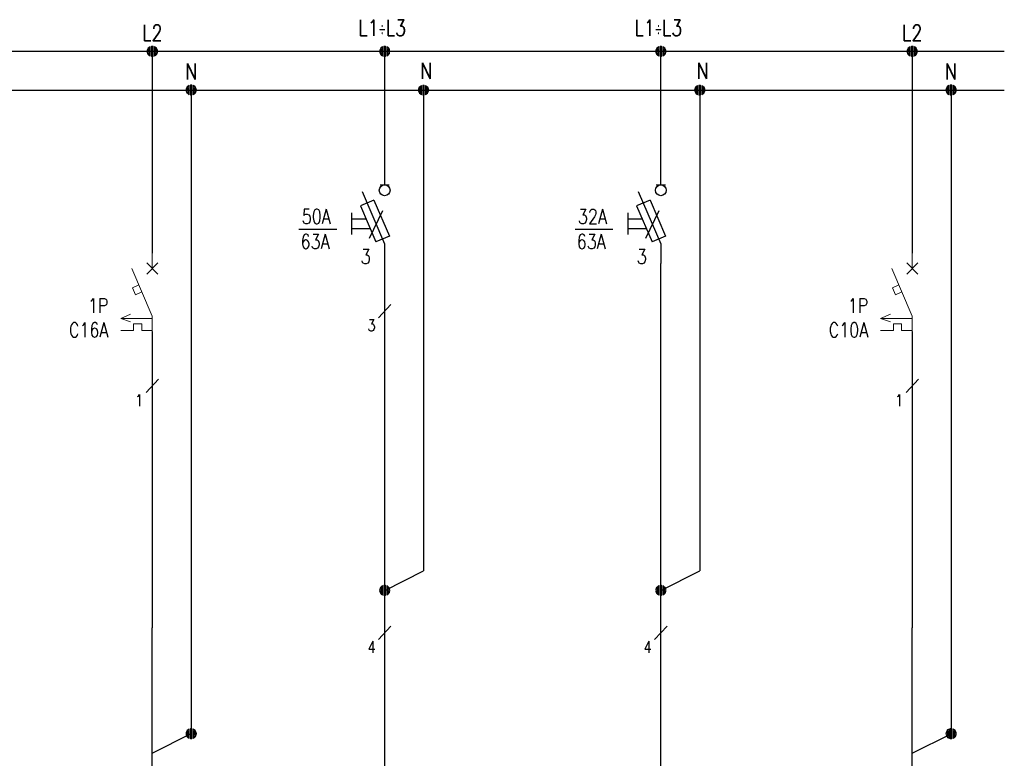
# Model space of a CAD drawing. Header units: millimetres. Extents: x 2505 to 3495, y 1397 to 1684.
# Tile 43 of 59: x 3231 to 3301, y 1465 to 1518. Entities that reach past the tile are written whole.
import ezdxf
from ezdxf.enums import TextEntityAlignment as Align

# ---------------------------------------------------------------- set-up
doc = ezdxf.new("R2010")
doc.units = ezdxf.units.MM
for name, color, linetype in [('E_Opis', 7, 'Continuous'), ('EB_gniazda', 1, 'Continuous'), ('OPIS', 7, 'Continuous')]:
    doc.layers.add(name, color=color, linetype=linetype)
for name, color, linetype, lineweight in [('EB_PRZEWODY', 3, 'Continuous', 20), ('EB_SYMBOL', 3, 'Continuous', 20), ('PRZEWODY', 3, 'Continuous', 20), ('SYMBOL', 3, 'Continuous', 20), ('SZYNY', 1, 'Continuous', 40)]:
    doc.layers.add(name, color=color, linetype=linetype, lineweight=lineweight)
doc.styles.add('SIMPLEX', font='simplex.shx', dxfattribs={"width": 0.8})

# ---------------------------------------------------------------- blocks, each defined once
blk = doc.blocks.new('S-ZAB')
for p, q in [((-0.000008, -2.000032), (-0.000008, -0.000031)), ((-2.605718, -2.000032), (-0.000008, -8.080032)), ((-0.707114, -2.707138), (0.707099, -1.292925)), ((0.707099, -2.707138), (-0.707114, -1.292925)), ((-1.707928, -4.094892), (-2.531218, -4.447722)), ((-2.531218, -4.447722), (-2.150078, -5.337052)), ((-1.326788, -4.984212), (-2.150078, -5.337052)), ((-4.022616, -8.370921), (-2.759798, -7.798842)), ((-0.000008, -8.370921), (-4.022616, -8.370921)), ((-2.759798, -8.79886), (-4.022616, -8.370921)), ((-0.000008, -8.080032), (-0.000008, -10.080032)), ((-2.403294, -9.874011), (-4.022616, -9.874011)), ((-2.403294, -9.060289), (-2.403294, -9.874011)), ((-1.349945, -9.060289), (-2.403294, -9.060289)), ((-1.349945, -9.060289), (-1.349945, -9.874011)), ((-0.000008, -9.874011), (-1.349945, -9.874011))]:
    blk.add_line(p, q)
for p in [(-0.000008, -0.000031), (-0.000008, -10.080032)]:
    blk.add_point(p)
blk = doc.blocks.new('*U282')
for p, q in [((-0.64, 0.17), (-0.66, 0.02)), ((-0.64, 0.17), (-0.66, 0.02)), ((-0.64, 0), (-0.66, -0.03)), ((-0.6, 0.28), (-0.64, 0.17)), ((-0.6, 0.28), (-0.64, 0.17)), ((-0.6, 0.14), (-0.64, 0.09)), ((-0.6, 0), (-0.64, 0)), ((-0.51, 0.43), (-0.6, 0.28)), ((-0.51, 0.43), (-0.6, 0.28)), ((-0.51, 0.29), (-0.6, 0.19)), ((-0.51, 0.15), (-0.6, 0.1)), ((-0.51, 0.01), (-0.6, 0)), ((-0.4, 0.52), (-0.51, 0.43)), ((-0.4, 0.52), (-0.51, 0.43)), ((-0.4, 0.41), (-0.51, 0.33)), ((-0.4, 0.29), (-0.51, 0.24)), ((-0.4, 0.17), (-0.51, 0.15)), ((-0.4, 0.06), (-0.51, 0.05)), ((-0.27, 0.61), (-0.4, 0.52)), ((-0.27, 0.61), (-0.4, 0.52)), ((-0.27, 0.5), (-0.4, 0.43)), ((-0.27, 0.38), (-0.4, 0.33)), ((-0.27, 0.27), (-0.4, 0.24)), ((-0.27, 0.16), (-0.4, 0.14)), ((-0.27, 0.05), (-0.4, 0.05)), ((-0.27, 0.61), (-0.27, -0.61)), ((-0.27, 0.61), (-0.27, -0.61)), ((-0.1, 0.66), (0.1, 0.66)), ((-0.1, 0.66), (0.1, 0.66)), ((-0.1, -0.66), (-0.1, 0.66)), ((-0.1, 0.66), (-0.1, -0.66)), ((-0.1, 0.56), (0.1, 0.56)), ((-0.1, 0.46), (0.1, 0.46)), ((-0.1, 0.36), (0.1, 0.36)), ((-0.1, 0.26), (0.1, 0.26)), ((-0.1, 0.15), (0.1, 0.15)), ((-0.1, 0.05), (0.1, 0.05)), ((0.1, -0.66), (0.1, 0.66)), ((0.1, 0.66), (0.1, -0.66)), ((0.27, 0.61), (0.27, -0.61)), ((0.27, 0.61), (0.27, -0.61)), ((0.27, 0.61), (0.4, 0.52)), ((0.27, 0.61), (0.4, 0.52)), ((0.27, 0.5), (0.4, 0.43)), ((0.27, 0.38), (0.4, 0.33)), ((0.27, 0.27), (0.4, 0.24)), ((0.27, 0.16), (0.4, 0.14)), ((0.27, 0.05), (0.4, 0.05)), ((0.4, 0.52), (0.51, 0.43)), ((0.4, 0.52), (0.51, 0.43)), ((0.4, 0.41), (0.51, 0.33)), ((0.4, 0.29), (0.51, 0.24)), ((0.4, 0.17), (0.51, 0.15)), ((0.4, 0.06), (0.51, 0.05)), ((0.51, 0.43), (0.6, 0.28)), ((0.51, 0.43), (0.6, 0.28)), ((0.51, 0.29), (0.6, 0.19)), ((0.51, 0.15), (0.6, 0.1)), ((0.51, 0.01), (0.6, 0)), ((0.6, 0.28), (0.64, 0.17)), ((0.6, 0.28), (0.64, 0.17)), ((0.6, 0.14), (0.64, 0.09)), ((0.6, 0), (0.64, 0)), ((0.64, 0.17), (0.66, 0.02)), ((0.64, 0.17), (0.66, 0.02)), ((0.64, 0), (0.66, -0.03)), ((-0.65, -0.08), (-0.64, -0.17)), ((-0.64, -0.17), (-0.65, -0.08)), ((-0.6, -0.14), (-0.64, -0.08)), ((-0.64, -0.17), (-0.6, -0.28)), ((-0.6, -0.28), (-0.64, -0.17)), ((-0.51, -0.13), (-0.6, -0.09)), ((-0.51, -0.27), (-0.6, -0.18)), ((-0.6, -0.28), (-0.51, -0.41)), ((-0.51, -0.41), (-0.6, -0.28)), ((-0.4, -0.06), (-0.51, -0.04)), ((-0.4, -0.17), (-0.51, -0.13)), ((-0.4, -0.29), (-0.51, -0.23)), ((-0.4, -0.41), (-0.51, -0.32)), ((-0.51, -0.41), (-0.4, -0.52)), ((-0.4, -0.52), (-0.51, -0.41)), ((-0.27, -0.06), (-0.4, -0.05)), ((-0.27, -0.17), (-0.4, -0.14)), ((-0.27, -0.28), (-0.4, -0.24)), ((-0.27, -0.39), (-0.4, -0.33)), ((-0.27, -0.5), (-0.4, -0.43)), ((-0.4, -0.52), (-0.27, -0.61)), ((-0.27, -0.61), (-0.4, -0.52)), ((-0.1, -0.05), (0.1, -0.05)), ((-0.1, -0.15), (0.1, -0.15)), ((-0.1, -0.26), (0.1, -0.26)), ((-0.1, -0.36), (0.1, -0.36)), ((-0.1, -0.46), (0.1, -0.46)), ((-0.1, -0.56), (0.1, -0.56)), ((0.1, -0.66), (-0.1, -0.66)), ((-0.1, -0.66), (0.1, -0.66)), ((0.27, -0.06), (0.4, -0.05)), ((0.27, -0.17), (0.4, -0.14)), ((0.27, -0.28), (0.4, -0.24)), ((0.27, -0.39), (0.4, -0.33)), ((0.27, -0.5), (0.4, -0.43)), ((0.4, -0.52), (0.27, -0.61)), ((0.27, -0.61), (0.4, -0.52)), ((0.4, -0.06), (0.51, -0.04)), ((0.4, -0.17), (0.51, -0.13)), ((0.4, -0.29), (0.51, -0.23)), ((0.4, -0.41), (0.51, -0.32)), ((0.51, -0.41), (0.4, -0.52)), ((0.4, -0.52), (0.51, -0.41)), ((0.51, -0.13), (0.6, -0.09)), ((0.51, -0.27), (0.6, -0.18)), ((0.6, -0.28), (0.51, -0.41)), ((0.51, -0.41), (0.6, -0.28)), ((0.6, -0.14), (0.64, -0.08)), ((0.64, -0.17), (0.6, -0.28)), ((0.6, -0.28), (0.64, -0.17)), ((0.65, -0.08), (0.64, -0.17)), ((0.64, -0.17), (0.65, -0.08))]:
    blk.add_line(p, q)
at = {"ltscale": 5}
blk.add_line((0.66, 0.02), (0.66, -0.08), dxfattribs=at)
blk.add_point((0, 0))
blk = doc.blocks.new('*U277')
for p, q in [((-0.64, 0.17), (-0.66, 0.02)), ((-0.64, 0.17), (-0.66, 0.02)), ((-0.64, 0), (-0.66, -0.03)), ((-0.6, 0.28), (-0.64, 0.17)), ((-0.6, 0.28), (-0.64, 0.17)), ((-0.6, 0.14), (-0.64, 0.09)), ((-0.6, 0), (-0.64, 0)), ((-0.51, 0.43), (-0.6, 0.28)), ((-0.51, 0.43), (-0.6, 0.28)), ((-0.51, 0.29), (-0.6, 0.19)), ((-0.51, 0.15), (-0.6, 0.1)), ((-0.51, 0.01), (-0.6, 0)), ((-0.4, 0.52), (-0.51, 0.43)), ((-0.4, 0.52), (-0.51, 0.43)), ((-0.4, 0.41), (-0.51, 0.33)), ((-0.4, 0.29), (-0.51, 0.24)), ((-0.4, 0.17), (-0.51, 0.15)), ((-0.4, 0.06), (-0.51, 0.05)), ((-0.27, 0.61), (-0.4, 0.52)), ((-0.27, 0.61), (-0.4, 0.52)), ((-0.27, 0.5), (-0.4, 0.43)), ((-0.27, 0.38), (-0.4, 0.33)), ((-0.27, 0.27), (-0.4, 0.24)), ((-0.27, 0.16), (-0.4, 0.14)), ((-0.27, 0.05), (-0.4, 0.05)), ((-0.27, 0.61), (-0.27, -0.61)), ((-0.27, 0.61), (-0.27, -0.61)), ((-0.1, 0.66), (0.1, 0.66)), ((-0.1, 0.66), (0.1, 0.66)), ((-0.1, -0.66), (-0.1, 0.66)), ((-0.1, 0.66), (-0.1, -0.66)), ((-0.1, 0.56), (0.1, 0.56)), ((-0.1, 0.46), (0.1, 0.46)), ((-0.1, 0.36), (0.1, 0.36)), ((-0.1, 0.26), (0.1, 0.26)), ((-0.1, 0.15), (0.1, 0.15)), ((-0.1, 0.05), (0.1, 0.05)), ((0.1, -0.66), (0.1, 0.66)), ((0.1, 0.66), (0.1, -0.66)), ((0.27, 0.61), (0.27, -0.61)), ((0.27, 0.61), (0.27, -0.61)), ((0.27, 0.61), (0.4, 0.52)), ((0.27, 0.61), (0.4, 0.52)), ((0.27, 0.5), (0.4, 0.43)), ((0.27, 0.38), (0.4, 0.33)), ((0.27, 0.27), (0.4, 0.24)), ((0.27, 0.16), (0.4, 0.14)), ((0.27, 0.05), (0.4, 0.05)), ((0.4, 0.52), (0.51, 0.43)), ((0.4, 0.52), (0.51, 0.43)), ((0.4, 0.41), (0.51, 0.33)), ((0.4, 0.29), (0.51, 0.24)), ((0.4, 0.17), (0.51, 0.15)), ((0.4, 0.06), (0.51, 0.05)), ((0.51, 0.43), (0.6, 0.28)), ((0.51, 0.43), (0.6, 0.28)), ((0.51, 0.29), (0.6, 0.19)), ((0.51, 0.15), (0.6, 0.1)), ((0.51, 0.01), (0.6, 0)), ((0.6, 0.28), (0.64, 0.17)), ((0.6, 0.28), (0.64, 0.17)), ((0.6, 0.14), (0.64, 0.09)), ((0.6, 0), (0.64, 0)), ((0.64, 0.17), (0.66, 0.02)), ((0.64, 0.17), (0.66, 0.02)), ((0.64, 0), (0.66, -0.03)), ((-0.65, -0.08), (-0.64, -0.17)), ((-0.64, -0.17), (-0.65, -0.08)), ((-0.6, -0.14), (-0.64, -0.08)), ((-0.64, -0.17), (-0.6, -0.28)), ((-0.6, -0.28), (-0.64, -0.17)), ((-0.51, -0.13), (-0.6, -0.09)), ((-0.51, -0.27), (-0.6, -0.18)), ((-0.6, -0.28), (-0.51, -0.41)), ((-0.51, -0.41), (-0.6, -0.28)), ((-0.4, -0.06), (-0.51, -0.04)), ((-0.4, -0.17), (-0.51, -0.13)), ((-0.4, -0.29), (-0.51, -0.23)), ((-0.4, -0.41), (-0.51, -0.32)), ((-0.51, -0.41), (-0.4, -0.52)), ((-0.4, -0.52), (-0.51, -0.41)), ((-0.27, -0.06), (-0.4, -0.05)), ((-0.27, -0.17), (-0.4, -0.14)), ((-0.27, -0.28), (-0.4, -0.24)), ((-0.27, -0.39), (-0.4, -0.33)), ((-0.27, -0.5), (-0.4, -0.43)), ((-0.4, -0.52), (-0.27, -0.61)), ((-0.27, -0.61), (-0.4, -0.52)), ((-0.1, -0.05), (0.1, -0.05)), ((-0.1, -0.15), (0.1, -0.15)), ((-0.1, -0.26), (0.1, -0.26)), ((-0.1, -0.36), (0.1, -0.36)), ((-0.1, -0.46), (0.1, -0.46)), ((-0.1, -0.56), (0.1, -0.56)), ((0.1, -0.66), (-0.1, -0.66)), ((-0.1, -0.66), (0.1, -0.66)), ((0.27, -0.06), (0.4, -0.05)), ((0.27, -0.17), (0.4, -0.14)), ((0.27, -0.28), (0.4, -0.24)), ((0.27, -0.39), (0.4, -0.33)), ((0.27, -0.5), (0.4, -0.43)), ((0.4, -0.52), (0.27, -0.61)), ((0.27, -0.61), (0.4, -0.52)), ((0.4, -0.06), (0.51, -0.04)), ((0.4, -0.17), (0.51, -0.13)), ((0.4, -0.29), (0.51, -0.23)), ((0.4, -0.41), (0.51, -0.32)), ((0.51, -0.41), (0.4, -0.52)), ((0.4, -0.52), (0.51, -0.41)), ((0.51, -0.13), (0.6, -0.09)), ((0.51, -0.27), (0.6, -0.18)), ((0.6, -0.28), (0.51, -0.41)), ((0.51, -0.41), (0.6, -0.28)), ((0.6, -0.14), (0.64, -0.08)), ((0.64, -0.17), (0.6, -0.28)), ((0.6, -0.28), (0.64, -0.17)), ((0.65, -0.08), (0.64, -0.17)), ((0.64, -0.17), (0.65, -0.08))]:
    blk.add_line(p, q)
at = {"ltscale": 5}
blk.add_line((0.66, 0.02), (0.66, -0.08), dxfattribs=at)
blk.add_point((0, 0))
blk = doc.blocks.new('*U279')
for p, q in [((-0.64, 0.17), (-0.66, 0.02)), ((-0.64, 0.17), (-0.66, 0.02)), ((-0.64, 0), (-0.66, -0.03)), ((-0.6, 0.28), (-0.64, 0.17)), ((-0.6, 0.28), (-0.64, 0.17)), ((-0.6, 0.14), (-0.64, 0.09)), ((-0.6, 0), (-0.64, 0)), ((-0.51, 0.43), (-0.6, 0.28)), ((-0.51, 0.43), (-0.6, 0.28)), ((-0.51, 0.29), (-0.6, 0.19)), ((-0.51, 0.15), (-0.6, 0.1)), ((-0.51, 0.01), (-0.6, 0)), ((-0.4, 0.52), (-0.51, 0.43)), ((-0.4, 0.52), (-0.51, 0.43)), ((-0.4, 0.41), (-0.51, 0.33)), ((-0.4, 0.29), (-0.51, 0.24)), ((-0.4, 0.17), (-0.51, 0.15)), ((-0.4, 0.06), (-0.51, 0.05)), ((-0.27, 0.61), (-0.4, 0.52)), ((-0.27, 0.61), (-0.4, 0.52)), ((-0.27, 0.5), (-0.4, 0.43)), ((-0.27, 0.38), (-0.4, 0.33)), ((-0.27, 0.27), (-0.4, 0.24)), ((-0.27, 0.16), (-0.4, 0.14)), ((-0.27, 0.05), (-0.4, 0.05)), ((-0.27, 0.61), (-0.27, -0.61)), ((-0.27, 0.61), (-0.27, -0.61)), ((-0.1, 0.66), (0.1, 0.66)), ((-0.1, 0.66), (0.1, 0.66)), ((-0.1, -0.66), (-0.1, 0.66)), ((-0.1, 0.66), (-0.1, -0.66)), ((-0.1, 0.56), (0.1, 0.56)), ((-0.1, 0.46), (0.1, 0.46)), ((-0.1, 0.36), (0.1, 0.36)), ((-0.1, 0.26), (0.1, 0.26)), ((-0.1, 0.15), (0.1, 0.15)), ((-0.1, 0.05), (0.1, 0.05)), ((0.1, -0.66), (0.1, 0.66)), ((0.1, 0.66), (0.1, -0.66)), ((0.27, 0.61), (0.27, -0.61)), ((0.27, 0.61), (0.27, -0.61)), ((0.27, 0.61), (0.4, 0.52)), ((0.27, 0.61), (0.4, 0.52)), ((0.27, 0.5), (0.4, 0.43)), ((0.27, 0.38), (0.4, 0.33)), ((0.27, 0.27), (0.4, 0.24)), ((0.27, 0.16), (0.4, 0.14)), ((0.27, 0.05), (0.4, 0.05)), ((0.4, 0.52), (0.51, 0.43)), ((0.4, 0.52), (0.51, 0.43)), ((0.4, 0.41), (0.51, 0.33)), ((0.4, 0.29), (0.51, 0.24)), ((0.4, 0.17), (0.51, 0.15)), ((0.4, 0.06), (0.51, 0.05)), ((0.51, 0.43), (0.6, 0.28)), ((0.51, 0.43), (0.6, 0.28)), ((0.51, 0.29), (0.6, 0.19)), ((0.51, 0.15), (0.6, 0.1)), ((0.51, 0.01), (0.6, 0)), ((0.6, 0.28), (0.64, 0.17)), ((0.6, 0.28), (0.64, 0.17)), ((0.6, 0.14), (0.64, 0.09)), ((0.6, 0), (0.64, 0)), ((0.64, 0.17), (0.66, 0.02)), ((0.64, 0.17), (0.66, 0.02)), ((0.64, 0), (0.66, -0.03)), ((-0.65, -0.08), (-0.64, -0.17)), ((-0.64, -0.17), (-0.65, -0.08)), ((-0.6, -0.14), (-0.64, -0.08)), ((-0.64, -0.17), (-0.6, -0.28)), ((-0.6, -0.28), (-0.64, -0.17)), ((-0.51, -0.13), (-0.6, -0.09)), ((-0.51, -0.27), (-0.6, -0.18)), ((-0.6, -0.28), (-0.51, -0.41)), ((-0.51, -0.41), (-0.6, -0.28)), ((-0.4, -0.06), (-0.51, -0.04)), ((-0.4, -0.17), (-0.51, -0.13)), ((-0.4, -0.29), (-0.51, -0.23)), ((-0.4, -0.41), (-0.51, -0.32)), ((-0.51, -0.41), (-0.4, -0.52)), ((-0.4, -0.52), (-0.51, -0.41)), ((-0.27, -0.06), (-0.4, -0.05)), ((-0.27, -0.17), (-0.4, -0.14)), ((-0.27, -0.28), (-0.4, -0.24)), ((-0.27, -0.39), (-0.4, -0.33)), ((-0.27, -0.5), (-0.4, -0.43)), ((-0.4, -0.52), (-0.27, -0.61)), ((-0.27, -0.61), (-0.4, -0.52)), ((-0.1, -0.05), (0.1, -0.05)), ((-0.1, -0.15), (0.1, -0.15)), ((-0.1, -0.26), (0.1, -0.26)), ((-0.1, -0.36), (0.1, -0.36)), ((-0.1, -0.46), (0.1, -0.46)), ((-0.1, -0.56), (0.1, -0.56)), ((0.1, -0.66), (-0.1, -0.66)), ((-0.1, -0.66), (0.1, -0.66)), ((0.27, -0.06), (0.4, -0.05)), ((0.27, -0.17), (0.4, -0.14)), ((0.27, -0.28), (0.4, -0.24)), ((0.27, -0.39), (0.4, -0.33)), ((0.27, -0.5), (0.4, -0.43)), ((0.4, -0.52), (0.27, -0.61)), ((0.27, -0.61), (0.4, -0.52)), ((0.4, -0.06), (0.51, -0.04)), ((0.4, -0.17), (0.51, -0.13)), ((0.4, -0.29), (0.51, -0.23)), ((0.4, -0.41), (0.51, -0.32)), ((0.51, -0.41), (0.4, -0.52)), ((0.4, -0.52), (0.51, -0.41)), ((0.51, -0.13), (0.6, -0.09)), ((0.51, -0.27), (0.6, -0.18)), ((0.6, -0.28), (0.51, -0.41)), ((0.51, -0.41), (0.6, -0.28)), ((0.6, -0.14), (0.64, -0.08)), ((0.64, -0.17), (0.6, -0.28)), ((0.6, -0.28), (0.64, -0.17)), ((0.65, -0.08), (0.64, -0.17)), ((0.64, -0.17), (0.65, -0.08))]:
    blk.add_line(p, q)
at = {"ltscale": 5}
blk.add_line((0.66, 0.02), (0.66, -0.08), dxfattribs=at)
blk.add_point((0, 0))
blk = doc.blocks.new('P-PUNKT')
for p, q in [((-0.64, 0.17), (-0.66, 0.02)), ((-0.64, 0.17), (-0.66, 0.02)), ((-0.64, 0), (-0.66, -0.03)), ((-0.6, 0.28), (-0.64, 0.17)), ((-0.6, 0.28), (-0.64, 0.17)), ((-0.6, 0.14), (-0.64, 0.09)), ((-0.6, 0), (-0.64, 0)), ((-0.51, 0.43), (-0.6, 0.28)), ((-0.51, 0.43), (-0.6, 0.28)), ((-0.51, 0.29), (-0.6, 0.19)), ((-0.51, 0.15), (-0.6, 0.1)), ((-0.51, 0.01), (-0.6, 0)), ((-0.4, 0.52), (-0.51, 0.43)), ((-0.4, 0.52), (-0.51, 0.43)), ((-0.4, 0.41), (-0.51, 0.33)), ((-0.4, 0.29), (-0.51, 0.24)), ((-0.4, 0.17), (-0.51, 0.15)), ((-0.4, 0.06), (-0.51, 0.05)), ((-0.27, 0.61), (-0.4, 0.52)), ((-0.27, 0.61), (-0.4, 0.52)), ((-0.27, 0.5), (-0.4, 0.43)), ((-0.27, 0.38), (-0.4, 0.33)), ((-0.27, 0.27), (-0.4, 0.24)), ((-0.27, 0.16), (-0.4, 0.14)), ((-0.27, 0.05), (-0.4, 0.05)), ((-0.27, 0.61), (-0.27, -0.61)), ((-0.27, 0.61), (-0.27, -0.61)), ((-0.1, 0.66), (0.1, 0.66)), ((-0.1, 0.66), (0.1, 0.66)), ((-0.1, -0.66), (-0.1, 0.66)), ((-0.1, 0.66), (-0.1, -0.66)), ((-0.1, 0.56), (0.1, 0.56)), ((-0.1, 0.46), (0.1, 0.46)), ((-0.1, 0.36), (0.1, 0.36)), ((-0.1, 0.26), (0.1, 0.26)), ((-0.1, 0.15), (0.1, 0.15)), ((-0.1, 0.05), (0.1, 0.05)), ((0.1, -0.66), (0.1, 0.66)), ((0.1, 0.66), (0.1, -0.66)), ((0.27, 0.61), (0.27, -0.61)), ((0.27, 0.61), (0.27, -0.61)), ((0.27, 0.61), (0.4, 0.52)), ((0.27, 0.61), (0.4, 0.52)), ((0.27, 0.5), (0.4, 0.43)), ((0.27, 0.38), (0.4, 0.33)), ((0.27, 0.27), (0.4, 0.24)), ((0.27, 0.16), (0.4, 0.14)), ((0.27, 0.05), (0.4, 0.05)), ((0.4, 0.52), (0.51, 0.43)), ((0.4, 0.52), (0.51, 0.43)), ((0.4, 0.41), (0.51, 0.33)), ((0.4, 0.29), (0.51, 0.24)), ((0.4, 0.17), (0.51, 0.15)), ((0.4, 0.06), (0.51, 0.05)), ((0.51, 0.43), (0.6, 0.28)), ((0.51, 0.43), (0.6, 0.28)), ((0.51, 0.29), (0.6, 0.19)), ((0.51, 0.15), (0.6, 0.1)), ((0.51, 0.01), (0.6, 0)), ((0.6, 0.28), (0.64, 0.17)), ((0.6, 0.28), (0.64, 0.17)), ((0.6, 0.14), (0.64, 0.09)), ((0.6, 0), (0.64, 0)), ((0.64, 0.17), (0.66, 0.02)), ((0.64, 0.17), (0.66, 0.02)), ((0.64, 0), (0.66, -0.03)), ((-0.65, -0.08), (-0.64, -0.17)), ((-0.64, -0.17), (-0.65, -0.08)), ((-0.6, -0.14), (-0.64, -0.08)), ((-0.64, -0.17), (-0.6, -0.28)), ((-0.6, -0.28), (-0.64, -0.17)), ((-0.51, -0.13), (-0.6, -0.09)), ((-0.51, -0.27), (-0.6, -0.18)), ((-0.6, -0.28), (-0.51, -0.41)), ((-0.51, -0.41), (-0.6, -0.28)), ((-0.4, -0.06), (-0.51, -0.04)), ((-0.4, -0.17), (-0.51, -0.13)), ((-0.4, -0.29), (-0.51, -0.23)), ((-0.4, -0.41), (-0.51, -0.32)), ((-0.51, -0.41), (-0.4, -0.52)), ((-0.4, -0.52), (-0.51, -0.41)), ((-0.27, -0.06), (-0.4, -0.05)), ((-0.27, -0.17), (-0.4, -0.14)), ((-0.27, -0.28), (-0.4, -0.24)), ((-0.27, -0.39), (-0.4, -0.33)), ((-0.27, -0.5), (-0.4, -0.43)), ((-0.4, -0.52), (-0.27, -0.61)), ((-0.27, -0.61), (-0.4, -0.52)), ((-0.1, -0.05), (0.1, -0.05)), ((-0.1, -0.15), (0.1, -0.15)), ((-0.1, -0.26), (0.1, -0.26)), ((-0.1, -0.36), (0.1, -0.36)), ((-0.1, -0.46), (0.1, -0.46)), ((-0.1, -0.56), (0.1, -0.56)), ((0.1, -0.66), (-0.1, -0.66)), ((-0.1, -0.66), (0.1, -0.66)), ((0.27, -0.06), (0.4, -0.05)), ((0.27, -0.17), (0.4, -0.14)), ((0.27, -0.28), (0.4, -0.24)), ((0.27, -0.39), (0.4, -0.33)), ((0.27, -0.5), (0.4, -0.43)), ((0.4, -0.52), (0.27, -0.61)), ((0.27, -0.61), (0.4, -0.52)), ((0.4, -0.06), (0.51, -0.04)), ((0.4, -0.17), (0.51, -0.13)), ((0.4, -0.29), (0.51, -0.23)), ((0.4, -0.41), (0.51, -0.32)), ((0.51, -0.41), (0.4, -0.52)), ((0.4, -0.52), (0.51, -0.41)), ((0.51, -0.13), (0.6, -0.09)), ((0.51, -0.27), (0.6, -0.18)), ((0.6, -0.28), (0.51, -0.41)), ((0.51, -0.41), (0.6, -0.28)), ((0.6, -0.14), (0.64, -0.08)), ((0.64, -0.17), (0.6, -0.28)), ((0.6, -0.28), (0.64, -0.17)), ((0.65, -0.08), (0.64, -0.17)), ((0.64, -0.17), (0.65, -0.08))]:
    blk.add_line(p, q)
at = {"ltscale": 5}
blk.add_line((0.66, 0.02), (0.66, -0.08), dxfattribs=at)
blk.add_point((0, 0))
blk = doc.blocks.new('wyłacznik 16 63')
at = {"color": 3}
for p, q in [((-90185292.9, -54777202.6), (-90185286.3, -54777202.6)), ((-90185286.3, -54777202.6), (-90185279.7, -54777202.6)), ((-90185301.7, -54777224.4), (-90185320.8, -54777232.7)), ((-90185318.5, -54777211.8), (-90185286.3, -54777286.9)), ((-90185301.7, -54777224.4), (-90185279.6, -54777275.8)), ((-90185320.8, -54777232.7), (-90185298.8, -54777284)), ((-90185333.5, -54777242.4), (-90185333.5, -54777273.2)), ((-90185312.7, -54777251.5), (-90185333.5, -54777251.5)), ((-90185306.7, -54777265.5), (-90185333.5, -54777265.5)), ((-90185279.6, -54777275.8), (-90185298.8, -54777284)), ((-90185286.3, -54777286.9), (-90185286.3, -54777314.6))]:
    blk.add_line(p, q, dxfattribs=at)
blk.add_circle((-90185286.3, -54777210.3), 7.69, dxfattribs=at)
blk = doc.blocks.new('*U377')
for p, q in [((-0.64, 0.17), (-0.66, 0.02)), ((-0.64, 0.17), (-0.66, 0.02)), ((-0.64, 0), (-0.66, -0.03)), ((-0.6, 0.28), (-0.64, 0.17)), ((-0.6, 0.28), (-0.64, 0.17)), ((-0.6, 0.14), (-0.64, 0.09)), ((-0.6, 0), (-0.64, 0)), ((-0.51, 0.43), (-0.6, 0.28)), ((-0.51, 0.43), (-0.6, 0.28)), ((-0.51, 0.29), (-0.6, 0.19)), ((-0.51, 0.15), (-0.6, 0.1)), ((-0.51, 0.01), (-0.6, 0)), ((-0.4, 0.52), (-0.51, 0.43)), ((-0.4, 0.52), (-0.51, 0.43)), ((-0.4, 0.41), (-0.51, 0.33)), ((-0.4, 0.29), (-0.51, 0.24)), ((-0.4, 0.17), (-0.51, 0.15)), ((-0.4, 0.06), (-0.51, 0.05)), ((-0.27, 0.61), (-0.4, 0.52)), ((-0.27, 0.61), (-0.4, 0.52)), ((-0.27, 0.5), (-0.4, 0.43)), ((-0.27, 0.38), (-0.4, 0.33)), ((-0.27, 0.27), (-0.4, 0.24)), ((-0.27, 0.16), (-0.4, 0.14)), ((-0.27, 0.05), (-0.4, 0.05)), ((-0.27, 0.61), (-0.27, -0.61)), ((-0.27, 0.61), (-0.27, -0.61)), ((-0.1, 0.66), (0.1, 0.66)), ((-0.1, 0.66), (0.1, 0.66)), ((-0.1, -0.66), (-0.1, 0.66)), ((-0.1, 0.66), (-0.1, -0.66)), ((-0.1, 0.56), (0.1, 0.56)), ((-0.1, 0.46), (0.1, 0.46)), ((-0.1, 0.36), (0.1, 0.36)), ((-0.1, 0.26), (0.1, 0.26)), ((-0.1, 0.15), (0.1, 0.15)), ((-0.1, 0.05), (0.1, 0.05)), ((0.1, -0.66), (0.1, 0.66)), ((0.1, 0.66), (0.1, -0.66)), ((0.27, 0.61), (0.27, -0.61)), ((0.27, 0.61), (0.27, -0.61)), ((0.27, 0.61), (0.4, 0.52)), ((0.27, 0.61), (0.4, 0.52)), ((0.27, 0.5), (0.4, 0.43)), ((0.27, 0.38), (0.4, 0.33)), ((0.27, 0.27), (0.4, 0.24)), ((0.27, 0.16), (0.4, 0.14)), ((0.27, 0.05), (0.4, 0.05)), ((0.4, 0.52), (0.51, 0.43)), ((0.4, 0.52), (0.51, 0.43)), ((0.4, 0.41), (0.51, 0.33)), ((0.4, 0.29), (0.51, 0.24)), ((0.4, 0.17), (0.51, 0.15)), ((0.4, 0.06), (0.51, 0.05)), ((0.51, 0.43), (0.6, 0.28)), ((0.51, 0.43), (0.6, 0.28)), ((0.51, 0.29), (0.6, 0.19)), ((0.51, 0.15), (0.6, 0.1)), ((0.51, 0.01), (0.6, 0)), ((0.6, 0.28), (0.64, 0.17)), ((0.6, 0.28), (0.64, 0.17)), ((0.6, 0.14), (0.64, 0.09)), ((0.6, 0), (0.64, 0)), ((0.64, 0.17), (0.66, 0.02)), ((0.64, 0.17), (0.66, 0.02)), ((0.64, 0), (0.66, -0.03)), ((-0.65, -0.08), (-0.64, -0.17)), ((-0.64, -0.17), (-0.65, -0.08)), ((-0.6, -0.14), (-0.64, -0.08)), ((-0.64, -0.17), (-0.6, -0.28)), ((-0.6, -0.28), (-0.64, -0.17)), ((-0.51, -0.13), (-0.6, -0.09)), ((-0.51, -0.27), (-0.6, -0.18)), ((-0.6, -0.28), (-0.51, -0.41)), ((-0.51, -0.41), (-0.6, -0.28)), ((-0.4, -0.06), (-0.51, -0.04)), ((-0.4, -0.17), (-0.51, -0.13)), ((-0.4, -0.29), (-0.51, -0.23)), ((-0.4, -0.41), (-0.51, -0.32)), ((-0.51, -0.41), (-0.4, -0.52)), ((-0.4, -0.52), (-0.51, -0.41)), ((-0.27, -0.06), (-0.4, -0.05)), ((-0.27, -0.17), (-0.4, -0.14)), ((-0.27, -0.28), (-0.4, -0.24)), ((-0.27, -0.39), (-0.4, -0.33)), ((-0.27, -0.5), (-0.4, -0.43)), ((-0.4, -0.52), (-0.27, -0.61)), ((-0.27, -0.61), (-0.4, -0.52)), ((-0.1, -0.05), (0.1, -0.05)), ((-0.1, -0.15), (0.1, -0.15)), ((-0.1, -0.26), (0.1, -0.26)), ((-0.1, -0.36), (0.1, -0.36)), ((-0.1, -0.46), (0.1, -0.46)), ((-0.1, -0.56), (0.1, -0.56)), ((0.1, -0.66), (-0.1, -0.66)), ((-0.1, -0.66), (0.1, -0.66)), ((0.27, -0.06), (0.4, -0.05)), ((0.27, -0.17), (0.4, -0.14)), ((0.27, -0.28), (0.4, -0.24)), ((0.27, -0.39), (0.4, -0.33)), ((0.27, -0.5), (0.4, -0.43)), ((0.4, -0.52), (0.27, -0.61)), ((0.27, -0.61), (0.4, -0.52)), ((0.4, -0.06), (0.51, -0.04)), ((0.4, -0.17), (0.51, -0.13)), ((0.4, -0.29), (0.51, -0.23)), ((0.4, -0.41), (0.51, -0.32)), ((0.51, -0.41), (0.4, -0.52)), ((0.4, -0.52), (0.51, -0.41)), ((0.51, -0.13), (0.6, -0.09)), ((0.51, -0.27), (0.6, -0.18)), ((0.6, -0.28), (0.51, -0.41)), ((0.51, -0.41), (0.6, -0.28)), ((0.6, -0.14), (0.64, -0.08)), ((0.64, -0.17), (0.6, -0.28)), ((0.6, -0.28), (0.64, -0.17)), ((0.65, -0.08), (0.64, -0.17)), ((0.64, -0.17), (0.65, -0.08))]:
    blk.add_line(p, q)
at = {"ltscale": 5}
blk.add_line((0.66, 0.02), (0.66, -0.08), dxfattribs=at)
blk.add_point((0, 0))
blk = doc.blocks.new('*U376')
for p, q in [((-0.64, 0.17), (-0.66, 0.02)), ((-0.64, 0.17), (-0.66, 0.02)), ((-0.64, 0), (-0.66, -0.03)), ((-0.6, 0.28), (-0.64, 0.17)), ((-0.6, 0.28), (-0.64, 0.17)), ((-0.6, 0.14), (-0.64, 0.09)), ((-0.6, 0), (-0.64, 0)), ((-0.51, 0.43), (-0.6, 0.28)), ((-0.51, 0.43), (-0.6, 0.28)), ((-0.51, 0.29), (-0.6, 0.19)), ((-0.51, 0.15), (-0.6, 0.1)), ((-0.51, 0.01), (-0.6, 0)), ((-0.4, 0.52), (-0.51, 0.43)), ((-0.4, 0.52), (-0.51, 0.43)), ((-0.4, 0.41), (-0.51, 0.33)), ((-0.4, 0.29), (-0.51, 0.24)), ((-0.4, 0.17), (-0.51, 0.15)), ((-0.4, 0.06), (-0.51, 0.05)), ((-0.27, 0.61), (-0.4, 0.52)), ((-0.27, 0.61), (-0.4, 0.52)), ((-0.27, 0.5), (-0.4, 0.43)), ((-0.27, 0.38), (-0.4, 0.33)), ((-0.27, 0.27), (-0.4, 0.24)), ((-0.27, 0.16), (-0.4, 0.14)), ((-0.27, 0.05), (-0.4, 0.05)), ((-0.27, 0.61), (-0.27, -0.61)), ((-0.27, 0.61), (-0.27, -0.61)), ((-0.1, 0.66), (0.1, 0.66)), ((-0.1, 0.66), (0.1, 0.66)), ((-0.1, -0.66), (-0.1, 0.66)), ((-0.1, 0.66), (-0.1, -0.66)), ((-0.1, 0.56), (0.1, 0.56)), ((-0.1, 0.46), (0.1, 0.46)), ((-0.1, 0.36), (0.1, 0.36)), ((-0.1, 0.26), (0.1, 0.26)), ((-0.1, 0.15), (0.1, 0.15)), ((-0.1, 0.05), (0.1, 0.05)), ((0.1, -0.66), (0.1, 0.66)), ((0.1, 0.66), (0.1, -0.66)), ((0.27, 0.61), (0.27, -0.61)), ((0.27, 0.61), (0.27, -0.61)), ((0.27, 0.61), (0.4, 0.52)), ((0.27, 0.61), (0.4, 0.52)), ((0.27, 0.5), (0.4, 0.43)), ((0.27, 0.38), (0.4, 0.33)), ((0.27, 0.27), (0.4, 0.24)), ((0.27, 0.16), (0.4, 0.14)), ((0.27, 0.05), (0.4, 0.05)), ((0.4, 0.52), (0.51, 0.43)), ((0.4, 0.52), (0.51, 0.43)), ((0.4, 0.41), (0.51, 0.33)), ((0.4, 0.29), (0.51, 0.24)), ((0.4, 0.17), (0.51, 0.15)), ((0.4, 0.06), (0.51, 0.05)), ((0.51, 0.43), (0.6, 0.28)), ((0.51, 0.43), (0.6, 0.28)), ((0.51, 0.29), (0.6, 0.19)), ((0.51, 0.15), (0.6, 0.1)), ((0.51, 0.01), (0.6, 0)), ((0.6, 0.28), (0.64, 0.17)), ((0.6, 0.28), (0.64, 0.17)), ((0.6, 0.14), (0.64, 0.09)), ((0.6, 0), (0.64, 0)), ((0.64, 0.17), (0.66, 0.02)), ((0.64, 0.17), (0.66, 0.02)), ((0.64, 0), (0.66, -0.03)), ((-0.65, -0.08), (-0.64, -0.17)), ((-0.64, -0.17), (-0.65, -0.08)), ((-0.6, -0.14), (-0.64, -0.08)), ((-0.64, -0.17), (-0.6, -0.28)), ((-0.6, -0.28), (-0.64, -0.17)), ((-0.51, -0.13), (-0.6, -0.09)), ((-0.51, -0.27), (-0.6, -0.18)), ((-0.6, -0.28), (-0.51, -0.41)), ((-0.51, -0.41), (-0.6, -0.28)), ((-0.4, -0.06), (-0.51, -0.04)), ((-0.4, -0.17), (-0.51, -0.13)), ((-0.4, -0.29), (-0.51, -0.23)), ((-0.4, -0.41), (-0.51, -0.32)), ((-0.51, -0.41), (-0.4, -0.52)), ((-0.4, -0.52), (-0.51, -0.41)), ((-0.27, -0.06), (-0.4, -0.05)), ((-0.27, -0.17), (-0.4, -0.14)), ((-0.27, -0.28), (-0.4, -0.24)), ((-0.27, -0.39), (-0.4, -0.33)), ((-0.27, -0.5), (-0.4, -0.43)), ((-0.4, -0.52), (-0.27, -0.61)), ((-0.27, -0.61), (-0.4, -0.52)), ((-0.1, -0.05), (0.1, -0.05)), ((-0.1, -0.15), (0.1, -0.15)), ((-0.1, -0.26), (0.1, -0.26)), ((-0.1, -0.36), (0.1, -0.36)), ((-0.1, -0.46), (0.1, -0.46)), ((-0.1, -0.56), (0.1, -0.56)), ((0.1, -0.66), (-0.1, -0.66)), ((-0.1, -0.66), (0.1, -0.66)), ((0.27, -0.06), (0.4, -0.05)), ((0.27, -0.17), (0.4, -0.14)), ((0.27, -0.28), (0.4, -0.24)), ((0.27, -0.39), (0.4, -0.33)), ((0.27, -0.5), (0.4, -0.43)), ((0.4, -0.52), (0.27, -0.61)), ((0.27, -0.61), (0.4, -0.52)), ((0.4, -0.06), (0.51, -0.04)), ((0.4, -0.17), (0.51, -0.13)), ((0.4, -0.29), (0.51, -0.23)), ((0.4, -0.41), (0.51, -0.32)), ((0.51, -0.41), (0.4, -0.52)), ((0.4, -0.52), (0.51, -0.41)), ((0.51, -0.13), (0.6, -0.09)), ((0.51, -0.27), (0.6, -0.18)), ((0.6, -0.28), (0.51, -0.41)), ((0.51, -0.41), (0.6, -0.28)), ((0.6, -0.14), (0.64, -0.08)), ((0.64, -0.17), (0.6, -0.28)), ((0.6, -0.28), (0.64, -0.17)), ((0.65, -0.08), (0.64, -0.17)), ((0.64, -0.17), (0.65, -0.08))]:
    blk.add_line(p, q)
at = {"ltscale": 5}
blk.add_line((0.66, 0.02), (0.66, -0.08), dxfattribs=at)
blk.add_point((0, 0))
blk = doc.blocks.new('*U374')
for p, q in [((-0.64, 0.17), (-0.66, 0.02)), ((-0.64, 0.17), (-0.66, 0.02)), ((-0.64, 0), (-0.66, -0.03)), ((-0.6, 0.28), (-0.64, 0.17)), ((-0.6, 0.28), (-0.64, 0.17)), ((-0.6, 0.14), (-0.64, 0.09)), ((-0.6, 0), (-0.64, 0)), ((-0.51, 0.43), (-0.6, 0.28)), ((-0.51, 0.43), (-0.6, 0.28)), ((-0.51, 0.29), (-0.6, 0.19)), ((-0.51, 0.15), (-0.6, 0.1)), ((-0.51, 0.01), (-0.6, 0)), ((-0.4, 0.52), (-0.51, 0.43)), ((-0.4, 0.52), (-0.51, 0.43)), ((-0.4, 0.41), (-0.51, 0.33)), ((-0.4, 0.29), (-0.51, 0.24)), ((-0.4, 0.17), (-0.51, 0.15)), ((-0.4, 0.06), (-0.51, 0.05)), ((-0.27, 0.61), (-0.4, 0.52)), ((-0.27, 0.61), (-0.4, 0.52)), ((-0.27, 0.5), (-0.4, 0.43)), ((-0.27, 0.38), (-0.4, 0.33)), ((-0.27, 0.27), (-0.4, 0.24)), ((-0.27, 0.16), (-0.4, 0.14)), ((-0.27, 0.05), (-0.4, 0.05)), ((-0.27, 0.61), (-0.27, -0.61)), ((-0.27, 0.61), (-0.27, -0.61)), ((-0.1, 0.66), (0.1, 0.66)), ((-0.1, 0.66), (0.1, 0.66)), ((-0.1, -0.66), (-0.1, 0.66)), ((-0.1, 0.66), (-0.1, -0.66)), ((-0.1, 0.56), (0.1, 0.56)), ((-0.1, 0.46), (0.1, 0.46)), ((-0.1, 0.36), (0.1, 0.36)), ((-0.1, 0.26), (0.1, 0.26)), ((-0.1, 0.15), (0.1, 0.15)), ((-0.1, 0.05), (0.1, 0.05)), ((0.1, -0.66), (0.1, 0.66)), ((0.1, 0.66), (0.1, -0.66)), ((0.27, 0.61), (0.27, -0.61)), ((0.27, 0.61), (0.27, -0.61)), ((0.27, 0.61), (0.4, 0.52)), ((0.27, 0.61), (0.4, 0.52)), ((0.27, 0.5), (0.4, 0.43)), ((0.27, 0.38), (0.4, 0.33)), ((0.27, 0.27), (0.4, 0.24)), ((0.27, 0.16), (0.4, 0.14)), ((0.27, 0.05), (0.4, 0.05)), ((0.4, 0.52), (0.51, 0.43)), ((0.4, 0.52), (0.51, 0.43)), ((0.4, 0.41), (0.51, 0.33)), ((0.4, 0.29), (0.51, 0.24)), ((0.4, 0.17), (0.51, 0.15)), ((0.4, 0.06), (0.51, 0.05)), ((0.51, 0.43), (0.6, 0.28)), ((0.51, 0.43), (0.6, 0.28)), ((0.51, 0.29), (0.6, 0.19)), ((0.51, 0.15), (0.6, 0.1)), ((0.51, 0.01), (0.6, 0)), ((0.6, 0.28), (0.64, 0.17)), ((0.6, 0.28), (0.64, 0.17)), ((0.6, 0.14), (0.64, 0.09)), ((0.6, 0), (0.64, 0)), ((0.64, 0.17), (0.66, 0.02)), ((0.64, 0.17), (0.66, 0.02)), ((0.64, 0), (0.66, -0.03)), ((-0.65, -0.08), (-0.64, -0.17)), ((-0.64, -0.17), (-0.65, -0.08)), ((-0.6, -0.14), (-0.64, -0.08)), ((-0.64, -0.17), (-0.6, -0.28)), ((-0.6, -0.28), (-0.64, -0.17)), ((-0.51, -0.13), (-0.6, -0.09)), ((-0.51, -0.27), (-0.6, -0.18)), ((-0.6, -0.28), (-0.51, -0.41)), ((-0.51, -0.41), (-0.6, -0.28)), ((-0.4, -0.06), (-0.51, -0.04)), ((-0.4, -0.17), (-0.51, -0.13)), ((-0.4, -0.29), (-0.51, -0.23)), ((-0.4, -0.41), (-0.51, -0.32)), ((-0.51, -0.41), (-0.4, -0.52)), ((-0.4, -0.52), (-0.51, -0.41)), ((-0.27, -0.06), (-0.4, -0.05)), ((-0.27, -0.17), (-0.4, -0.14)), ((-0.27, -0.28), (-0.4, -0.24)), ((-0.27, -0.39), (-0.4, -0.33)), ((-0.27, -0.5), (-0.4, -0.43)), ((-0.4, -0.52), (-0.27, -0.61)), ((-0.27, -0.61), (-0.4, -0.52)), ((-0.1, -0.05), (0.1, -0.05)), ((-0.1, -0.15), (0.1, -0.15)), ((-0.1, -0.26), (0.1, -0.26)), ((-0.1, -0.36), (0.1, -0.36)), ((-0.1, -0.46), (0.1, -0.46)), ((-0.1, -0.56), (0.1, -0.56)), ((0.1, -0.66), (-0.1, -0.66)), ((-0.1, -0.66), (0.1, -0.66)), ((0.27, -0.06), (0.4, -0.05)), ((0.27, -0.17), (0.4, -0.14)), ((0.27, -0.28), (0.4, -0.24)), ((0.27, -0.39), (0.4, -0.33)), ((0.27, -0.5), (0.4, -0.43)), ((0.4, -0.52), (0.27, -0.61)), ((0.27, -0.61), (0.4, -0.52)), ((0.4, -0.06), (0.51, -0.04)), ((0.4, -0.17), (0.51, -0.13)), ((0.4, -0.29), (0.51, -0.23)), ((0.4, -0.41), (0.51, -0.32)), ((0.51, -0.41), (0.4, -0.52)), ((0.4, -0.52), (0.51, -0.41)), ((0.51, -0.13), (0.6, -0.09)), ((0.51, -0.27), (0.6, -0.18)), ((0.6, -0.28), (0.51, -0.41)), ((0.51, -0.41), (0.6, -0.28)), ((0.6, -0.14), (0.64, -0.08)), ((0.64, -0.17), (0.6, -0.28)), ((0.6, -0.28), (0.64, -0.17)), ((0.65, -0.08), (0.64, -0.17)), ((0.64, -0.17), (0.65, -0.08))]:
    blk.add_line(p, q)
at = {"ltscale": 5}
blk.add_line((0.66, 0.02), (0.66, -0.08), dxfattribs=at)
blk.add_point((0, 0))

msp = doc.modelspace()

# ---------------------------------------------------------------- linework, layer by layer
at = {"layer": 'E_Opis', "lineweight": -3}
for p, q in [((3256.043, 1502.18), (3256.985, 1504.155)), ((3275.733, 1502.18), (3276.674, 1504.155))]:
    msp.add_line(p, q, dxfattribs=at)
at = {"layer": 'EB_PRZEWODY', "lineweight": -3, "ltscale": 5}
for p, q in [((3240.548, 1515.51), (3240.548, 1501.133)), ((3294.725, 1515.51), (3294.725, 1501.133)), ((3240.548, 1495.533), (3240.548, 1474.373)), ((3294.725, 1495.533), (3294.725, 1474.373)), ((3240.548, 1465.447), (3243.32, 1466.833)), ((3294.725, 1465.446), (3297.497, 1466.832))]:
    msp.add_line(p, q, dxfattribs=at)
at = {"layer": 'EB_PRZEWODY', "color": 5, "lineweight": -3, "ltscale": 5}
for p, q in [((3243.32, 1512.755), (3243.32, 1466.833)), ((3297.497, 1512.754), (3297.497, 1466.832))]:
    msp.add_line(p, q, dxfattribs=at)
at = {"layer": 'EB_SYMBOL', "lineweight": -3}
for p, q in [((3240.107, 1491.165), (3240.988, 1492.11)), ((3294.285, 1491.165), (3295.166, 1492.11))]:
    msp.add_line(p, q, dxfattribs=at)
at = {"layer": 'OPIS', "lineweight": -3}
for p, q in [((3250.996, 1502.82), (3253.695, 1502.82)), ((3270.686, 1502.82), (3273.385, 1502.82))]:
    msp.add_line(p, q, dxfattribs=at)
at = {"layer": 'PRZEWODY', "lineweight": -3}
for p, q in [((3257.113, 1505.979), (3257.113, 1515.51)), ((3276.803, 1505.979), (3276.803, 1515.51)), ((3257.113, 1489.232), (3257.113, 1500.379)), ((3276.803, 1441.282), (3276.803, 1500.379)), ((3257.113, 1441.282), (3257.113, 1489.232)), ((3240.548, 1441.282), (3240.548, 1474.373)), ((3294.725, 1441.282), (3294.725, 1474.373))]:
    msp.add_line(p, q, dxfattribs=at)
at = {"layer": 'PRZEWODY', "color": 5, "lineweight": -3}
for p, q in [((3259.885, 1512.738), (3259.885, 1478.438)), ((3279.575, 1512.738), (3279.575, 1478.438)), ((3257.113, 1477.052), (3259.885, 1478.438)), ((3276.803, 1477.052), (3279.575, 1478.438))]:
    msp.add_line(p, q, dxfattribs=at)
at = {"layer": 'SYMBOL', "lineweight": -3}
for p, q in [((3256.672, 1496.508), (3257.553, 1497.453)), ((3256.672, 1473.552), (3257.553, 1474.497)), ((3276.362, 1473.552), (3277.243, 1474.497))]:
    msp.add_line(p, q, dxfattribs=at)
at = {"layer": 'SZYNY', "lineweight": -3}
msp.add_line((2553.703, 1515.509), (3301.29, 1515.509), dxfattribs=at)
at = {"layer": 'SZYNY', "color": 5, "lineweight": -3}
msp.add_line((2553.703, 1512.739), (3301.29, 1512.739), dxfattribs=at)

# ---------------------------------------------------------------- block references
at = {"layer": 'EB_gniazda', "color": 0, "linetype": 'Continuous', "lineweight": -3, "xscale": 0.05, "yscale": 0.05, "zscale": 0.05}
for p in [(4512521.426, 2740366.11), (4512541.116, 2740366.11)]:
    msp.add_blockref('wyłacznik 16 63', p, dxfattribs=at)
at = {"layer": 'EB_PRZEWODY', "lineweight": -3, "xscale": 0.5599999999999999, "yscale": 0.5599999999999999, "zscale": 0.5599999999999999}
for name, p in [('*U277', (3240.548, 1515.51)), ('*U376', (3294.725, 1515.51)), ('*U279', (3243.32, 1512.755)), ('*U374', (3297.497, 1512.754))]:
    msp.add_blockref(name, p, dxfattribs=at)
at = {"layer": 'EB_PRZEWODY', "lineweight": -3, "ltscale": 5, "xscale": 0.5544000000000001, "yscale": 0.5544000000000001, "zscale": 0.5544000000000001}
for name, p in [('*U282', (3243.32, 1466.833)), ('*U377', (3297.497, 1466.832))]:
    msp.add_blockref(name, p, dxfattribs=at)
at = {"layer": 'EB_SYMBOL', "lineweight": -3, "xscale": 0.5599999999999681, "yscale": 0.5599999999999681, "zscale": 0.5599999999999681}
for p in [(3240.548, 1501.133), (3294.725, 1501.133)]:
    msp.add_blockref('S-ZAB', p, dxfattribs=at)
at = {"layer": 'PRZEWODY', "lineweight": -3}
for p, xscale, yscale, zscale in [((3257.113, 1515.51), 0.5543999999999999, 0.5543999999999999, 0.5543999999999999), ((3276.803, 1515.51), 0.5543999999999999, 0.5543999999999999, 0.5543999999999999), ((3259.885, 1512.738), 0.5543999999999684, 0.5543999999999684, 0.5543999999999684), ((3279.575, 1512.738), 0.5543999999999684, 0.5543999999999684, 0.5543999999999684), ((3257.113, 1477.052), 0.5543999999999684, 0.5543999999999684, 0.5543999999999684), ((3276.803, 1477.052), 0.5543999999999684, 0.5543999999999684, 0.5543999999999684)]:
    msp.add_blockref('P-PUNKT', p, dxfattribs=dict(at, xscale=xscale, yscale=yscale, zscale=zscale))

# ---------------------------------------------------------------- texts
at = {"layer": 'E_Opis', "lineweight": -3, "style": 'SIMPLEX', "width": 0.8}
for p in [(3255.399, 1500.352), (3275.088, 1500.352)]:
    msp.add_text('3', height=1.05, dxfattribs=at).set_placement(p)
at = {"layer": 'OPIS', "lineweight": -3, "style": 'SIMPLEX', "width": 0.8}
for s, height, p in [('L1÷L3', 1.134, (3255.242, 1516.611)), ('L1÷L3', 1.134, (3274.931, 1516.611)), ('N', 1.134, (3259.657, 1513.555)), ('N', 1.134, (3279.347, 1513.555)), ('50A', 1.0395, (3251.199, 1503.207)), ('32A', 1.0395, (3270.889, 1503.207)), ('63A', 1.0395, (3251.114, 1501.417)), ('63A', 1.0395, (3270.804, 1501.417)), ('3', 0.832, (3255.895, 1495.542)), ('1', 0.832, (3239.33, 1490.2)), ('1', 0.832, (3293.507, 1490.2)), ('4', 0.832, (3255.895, 1472.587)), ('4', 0.832, (3275.585, 1472.587))]:
    msp.add_text(s, height=height, dxfattribs=at).set_placement(p)
for s, p in [('L2', (3240.548, 1516.26)), ('L2', (3294.725, 1516.26)), ('N', (3243.32, 1513.505)), ('N', (3297.497, 1513.504))]:
    msp.add_text(s, height=1.134, dxfattribs=at).set_placement(p, align=Align.CENTER)
at = {"layer": 'OPIS', "lineweight": -3, "char_height": 1.0395, "attachment_point": 3, "style": 'SIMPLEX'}
for s, insert in [('1P\\PC16A', (3237.414, 1497.886)), ('1P\\PC10A', (3291.591, 1497.886))]:
    msp.add_mtext_dynamic_manual_height_columns(s, width=5.47973, gutter_width=7.173, heights=[0], dxfattribs=dict(at, insert=insert))

doc.saveas('drawing.dxf')
